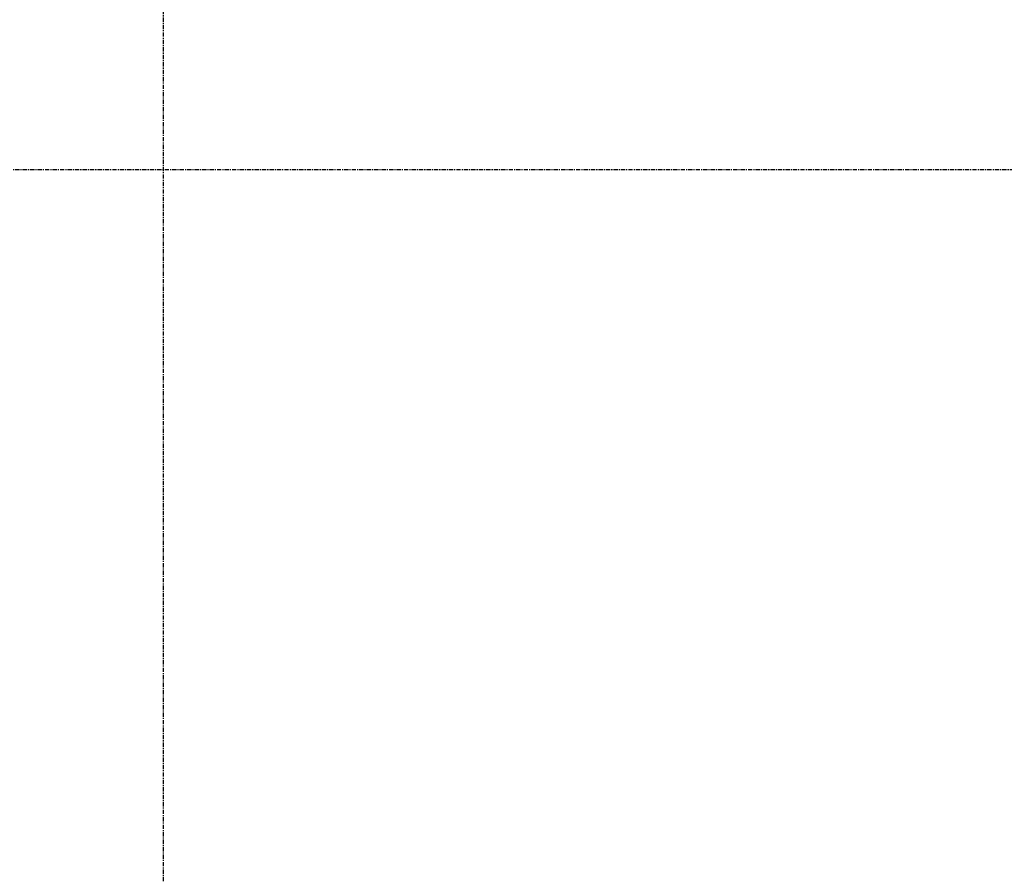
# Model space of a CAD drawing. Header units: inches. Extents: x -19111 to 19111, y -1073 to 833.
# Tile 27 of 59: x -585 to -470, y -126 to -26. Entities that reach past the tile are written whole.
import ezdxf
from ezdxf import colors
from ezdxf.entities.mleader import LeaderData, LeaderLine
from ezdxf.math import Vec2, Vec3

# ---------------------------------------------------------------- set-up
doc = ezdxf.new("R2010")
doc.units = ezdxf.units.IN
doc.header["$MEASUREMENT"] = 0
doc.linetypes.add('CENTER2', pattern=[1.125, 0.75, -0.125, 0.125, -0.125])
doc.linetypes.add('Grid Line 1_2_', pattern=[0.875, 0.5, -0.125, 0.125, -0.125])
doc.layers.add('S-ANNO-NOTE', color=2, linetype='Continuous')
doc.layers.add('S-GRID', color=1, linetype='CENTER2')
doc.styles.add('Annotative', font='romans.shx', dxfattribs={"width": 0.8, "height": 0.125})

msp = doc.modelspace()

# ---------------------------------------------------------------- linework, layer by layer
at = {"layer": 'S-GRID', "linetype": 'Grid Line 1_2_', "lineweight": -3}
for p, q in [((-567.9843, -404.6743), (-567.9843, 214.7267)), ((644.5128, -44), (-1328.8097, -44))]:
    msp.add_line(p, q, dxfattribs=at)

# ---------------------------------------------------------------- leaders
at = {"layer": 'S-ANNO-NOTE', "lineweight": -3}
ml = msp.add_multileader_mtext('Standard', dxfattribs=at)
ml.set_content('INSIDE FACE OF WALL', color=2, style='Annotative')
ml.set_leader_properties(color=1)
ml.build(insert=Vec2(0, 0))
ml.multileader.update_dxf_attribs({"text_right_attachment_type": 3, "dogleg_length": 0.125, "arrow_head_size": 12, "scale": 96})
ctx = ml.context
ctx.base_point, ctx.scale, ctx.char_height, ctx.arrow_head_size, ctx.landing_gap_size, ctx.plane_origin = Vec3(-1033.3712, -111.85), 96, 12, 12, 9, Vec3(-758.9925, -90.3423)
ctx.right_attachment = 3
notes = []
notes.append((ctx, [(0, (1, 1, 0), (-844.2855, -111.85), (-1, 0), 12, [(0, [(-807.7249, -44)], 0, [])])]))
ctx.mtext.insert, ctx.mtext.width, ctx.mtext.flow_direction = Vec3(-1024.3712, -105.85), 195.412893, 5
for ctx, leaders in notes:
    for number, flags, end, landing, length, lines in leaders:
        leader = LeaderData()
        leader.index, (leader.has_last_leader_line, leader.has_dogleg_vector, leader.attachment_direction) = number, flags
        leader.last_leader_point, leader.dogleg_vector, leader.dogleg_length = Vec3(end), Vec3(landing), length
        for number, points, colour, breaks in lines:
            line = LeaderLine()
            line.index, line.vertices, line.color, line.breaks = number, Vec3.list(points), colors.encode_raw_color(colour), breaks
            leader.lines.append(line)
        ctx.leaders.append(leader)

doc.saveas('drawing.dxf')
